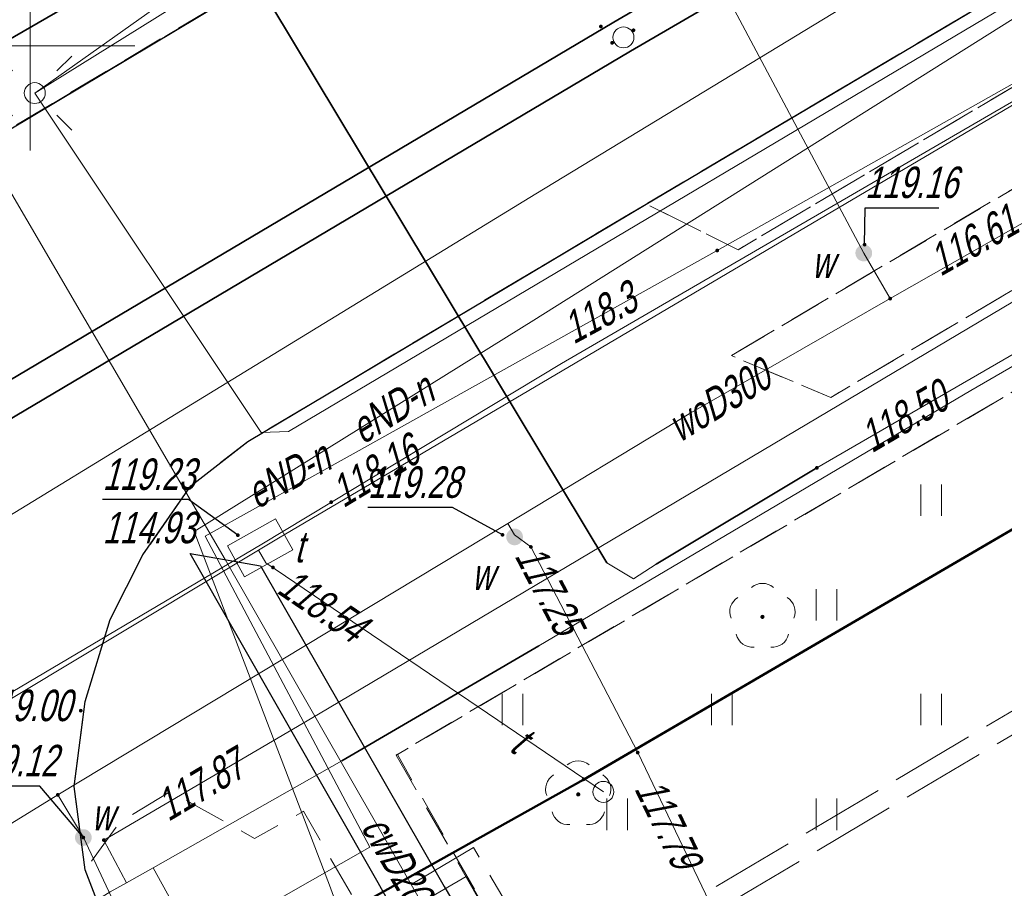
# Model space of a CAD drawing. Extents: x 7463256 to 7464485, y 5957341 to 5958260.
# Tile 203 of 256: x 7464050 to 7464073, y 5957830 to 5957851. Entities that reach past the tile are written whole.
import ezdxf
from ezdxf.enums import TextEntityAlignment as Align

# ---------------------------------------------------------------- set-up
doc = ezdxf.new("R2010")
doc.units = 0
doc.header["$MEASUREMENT"] = 0
for name, pattern in [('1.5_0.5', [2, 1.5, -0.5]), ('218-500', [1, 0.5, -0.5]), ('l219_500', [0]), ('mz1.0_0.5', [1.5, 1, -0.5]), ('mz2.0_0.5', [2.5, 2, -0.5])]:
    doc.linetypes.add(name, pattern=pattern)
doc.layers.get('0').update_dxf_attribs({"color": 2, "linetype": 'CONTINUOUS', "lineweight": 5})
for name, color, linetype in [('203-Punkt załamania granicy działki nie stabilizowany', 7, 'CONTINUOUS'), ('218-Granica użytku', 7, 'CONTINUOUS'), ('219-Linia granicy', 7, 'CONTINUOUS'), ('chodnik (powierzchnia)', 7, 'CONTINUOUS'), ('drzewo liściaste (punkt)', 7, 'CONTINUOUS'), ('jezdnia (powierzchnia)', 7, 'CONTINUOUS'), ('kanał ciepłowniczy (linia)', 7, 'CONTINUOUS'), ('krawężnik (linia)', 7, 'CONTINUOUS'), ('latarnia na słupie lub maszcie (punkt)', 7, 'CONTINUOUS'), ('przewód ciepłowniczy (linia)', 7, 'CONTINUOUS'), ('przewód ciepłowniczy (linia)-Atr1', 7, 'CONTINUOUS'), ('przewód ciepłowniczy - projektowany lub w budowie (linia) - ob. projektowany', 7, 'CONTINUOUS'), ('przewód elektroenergetyczny (linia)', 7, 'CONTINUOUS'), ('przewód elektroenergetyczny (linia)-Atr1', 7, 'CONTINUOUS'), ('przewód gazowy (linia)', 7, 'CONTINUOUS'), ('przewód kanalizacyjny (linia)', 7, 'CONTINUOUS'), ('przewód telekomunikacyjny (linia)', 7, 'CONTINUOUS'), ('przewód telekomunikacyjny (linia)-Atr1', 7, 'CONTINUOUS'), ('przewód wodociągowy (linia)', 7, 'CONTINUOUS'), ('przewód wodociągowy (linia)-Atr1', 7, 'CONTINUOUS'), ('punkt o określonej wysokości (sieć elektroenergetyczna)', 7, 'CONTINUOUS'), ('punkt o określonej wysokości (sieć elektroenergetyczna)-Atr2', 7, 'CONTINUOUS'), ('punkt o określonej wysokości (sieć gazowa)', 7, 'CONTINUOUS'), ('punkt o określonej wysokości (sieć gazowa)-Atr2', 7, 'CONTINUOUS'), ('punkt o określonej wysokości (sieć kanalizacyjna)', 7, 'CONTINUOUS'), ('punkt o określonej wysokości (sieć telekomunikacyjna)', 7, 'CONTINUOUS'), ('punkt o określonej wysokości (sieć telekomunikacyjna)-Atr2', 7, 'CONTINUOUS'), ('punkt o określonej wysokości (sieć telekomunikacyjna)-Atr3', 7, 'CONTINUOUS'), ('punkt o określonej wysokości (sieć wodociągowa)', 7, 'CONTINUOUS'), ('punkt o określonej wysokości (sieć wodociągowa)-Atr2', 7, 'CONTINUOUS'), ('punkt wysokościowy sztuczny', 7, 'CONTINUOUS'), ('punkt wysokościowy sztuczny-Atr2', 7, 'CONTINUOUS'), ('rura ochronna - przewód ciepłowniczy (linia)', 7, 'CONTINUOUS'), ('rura ochronna - przewód gazowy (linia)', 7, 'CONTINUOUS'), ('rura ochronna - przewód kanalizacyjny (linia)', 7, 'CONTINUOUS'), ('studzienka - przewód telekomunikacyjny (powierzchnia)', 7, 'CONTINUOUS'), ('studzienka - przewód telekomunikacyjny (powierzchnia)-Atr17', 7, 'CONTINUOUS'), ('studzienka okrągła - przewód kanalizacyjny (punkt)', 7, 'CONTINUOUS'), ('słup (punkt)', 7, 'CONTINUOUS'), ('trawnik (powierzchnia)', 7, 'CONTINUOUS'), ('trawnik (powierzchnia) - symbol', 7, 'CONTINUOUS'), ('Wstawianie ramki sekcyjnej z opisem', 7, 'CONTINUOUS'), ('zasuwa - siec wodociągowa (punkt)', 7, 'CONTINUOUS'), ('zasuwa - siec wodociągowa (punkt)-Atr17', 7, 'CONTINUOUS')]:
    doc.layers.add(name, color=color, linetype=linetype)
doc.styles.get("Standard").update_dxf_attribs({"font": 'txt', "width": 0.75})

# ---------------------------------------------------------------- blocks, each defined once
blk = doc.blocks.new('SM04')
at = {"color": 0, "linetype": 'Continuous', "lineweight": 13}
blk.add_circle((0, 0), 0.25, dxfattribs=at)
blk = doc.blocks.new('SM011')
at = {"color": 0, "linetype": 'Continuous', "lineweight": 13}
for p, q in [((-0.53, 0.531), (-0.883, 0.884)), ((0.531, 0.531), (0.884, 0.884)), ((-0.53, -0.53), (-0.883, -0.883)), ((0.531, -0.53), (0.884, -0.883))]:
    blk.add_line(p, q, dxfattribs=at)
blk = doc.blocks.new('PW01')
at = {"linetype": 'Continuous', "lineweight": 13}
h = blk.add_hatch(color=0, dxfattribs=at)
edge = h.paths.add_edge_path()
edge.add_arc((0, 0), 0.045, 0, 360)
blk = doc.blocks.new('PW02')
at = {"linetype": 'Continuous', "lineweight": 13}
h = blk.add_hatch(color=0, dxfattribs=at)
edge = h.paths.add_edge_path()
edge.add_arc((0, 0), 0.045, 0, 360)
blk = doc.blocks.new('US25')
at = {"linetype": 'Continuous', "lineweight": 0}
h = blk.add_hatch(color=0, dxfattribs=at)
edge = h.paths.add_edge_path()
edge.add_arc((0, 0), 0.2, 0, 360)
blk = doc.blocks.new('OP021')
at = {"linetype": 'Continuous', "lineweight": 13}
h = blk.add_hatch(color=0, dxfattribs=at)
edge = h.paths.add_edge_path()
edge.add_arc((0, 0), 0.05, 0, 360)
at = {"color": 0, "linetype": 'Continuous', "lineweight": 13}
for centre, start, end in [((0, 0.4), 49.272, 130.728), ((-0.38, 0.124), 121.308, 202.548), ((0.38, 0.124), 337.452, 58.692), ((-0.235, -0.324), 193.221, 274.871), ((0.235, -0.324), 265.129, 346.779)]:
    blk.add_arc(centre, 0.4, start, end, dxfattribs=at)
blk = doc.blocks.new('US15')
at = {"color": 0, "linetype": 'Continuous', "lineweight": 13}
blk.add_circle((0, 0), 0.25, dxfattribs=at)
blk = doc.blocks.new('TU04')
at = {"color": 0, "linetype": 'Continuous', "lineweight": 13}
for p, q in [((0, 0), (0, 0.75)), ((0.5, 0), (0.5, 0.75))]:
    blk.add_line(p, q, dxfattribs=at)
blk = doc.blocks.new('203')
at = {"linetype": 'Continuous', "lineweight": 0}
h = blk.add_hatch(color=0, dxfattribs=at)
edge = h.paths.add_edge_path()
edge.add_arc((0, 0), 0.045, 0, 360)

msp = doc.modelspace()

# ---------------------------------------------------------------- linework, layer by layer
at = {"layer": '218-Granica użytku', "color": 3, "linetype": '218-500', "lineweight": 18, "flags": 128}
for points in [[(7464063.22, 5957832.48), (7464090.18, 5957848.21)], [(7464054.46, 5957827.57), (7464063.22, 5957832.48)]]:
    msp.add_lwpolyline(points, dxfattribs=at)
at = {"layer": '219-Linia granicy', "color": 3, "linetype": 'l219_500', "lineweight": 50, "flags": 128}
for points in [[(7464090.18, 5957848.21), (7464063.22, 5957832.48)], [(7464063.22, 5957832.48), (7464054.46, 5957827.57)]]:
    msp.add_lwpolyline(points, dxfattribs=at)
at = {"layer": 'chodnik (powierzchnia)', "color": 7, "linetype": 'mz1.0_0.5', "lineweight": 30, "flags": 128}
msp.add_lwpolyline([(7464045.52, 5957845.62), (7464043.96, 5957845.32), (7464042.46, 5957845.65), (7464041.29, 5957846.74), (7464046.41, 5957849.74), (7464048.14, 5957850.78), (7464053.4, 5957853.92), (7464054.9, 5957859.16), (7464055.02, 5957859.56), (7464057.5, 5957858.88), (7464057.37, 5957858.42), (7464058.3, 5957856.85), (7464071.21, 5957864.56), (7464088.21, 5957874.63), (7464096.72, 5957879.62), (7464099.95, 5957881.55), (7464132.36, 5957900.45), (7464132.88, 5957899.62), (7464134.69, 5957900.66), (7464134.17, 5957901.52), (7464144.87, 5957907.87), (7464144.42, 5957906.04), (7464143.83, 5957904.35), (7464143.2, 5957903.29), (7464098.08, 5957876.78), (7464072.76, 5957861.89)], close=True, dxfattribs=at)
at = {"layer": 'chodnik (powierzchnia)', "color": 7, "linetype": 'mz1.0_0.5', "lineweight": 18, "flags": 128}
for points in [[(7464071.843, 5957804.998), (7464056.53, 5957831.72), (7464056.52, 5957831.71), (7464055.36, 5957831.07), (7464053.35, 5957832.19), (7464052.15, 5957831.46), (7464051.31, 5957830.32), (7464051.05, 5957832.31), (7464051.31, 5957834.34), (7464051.91, 5957836.3), (7464052.69, 5957837.84), (7464053.84, 5957839.49), (7464055.2, 5957840.55), (7464064.71, 5957846.22), (7464066.91, 5957845.13), (7464101.18, 5957865.43), (7464132.33, 5957880.81), (7464161.85, 5957898.17), (7464162.66, 5957902.28), (7464161.93, 5957903.53), (7464164.51, 5957905.04), (7464165.37, 5957905.54), (7464166.99, 5957905.71), (7464168.49, 5957905.5), (7464170.43, 5957904.71), (7464172.05, 5957903.56), (7464173.53, 5957901.81), (7464174.83, 5957899.71), (7464177.01, 5957896.13), (7464173.1, 5957893.7), (7464177.49, 5957886.53), (7464187.04, 5957870.58), (7464187.775, 5957869.352)], [(7464186.364, 5957868.569), (7464185.74, 5957869.61), (7464176.74, 5957884.54), (7464171.68, 5957893.03), (7464170.04, 5957895.68), (7464168.92, 5957897.57), (7464134.26, 5957877.24), (7464103.83, 5957862.17), (7464100.38, 5957857.6), (7464058.74, 5957833.06), (7464074.13, 5957806.267)]]:
    msp.add_lwpolyline(points, dxfattribs=at)
msp.add_lwpolyline([(7464102.37, 5957863.7), (7464066.75, 5957842.6), (7464069.12, 5957841.6), (7464099.04, 5957859.26)], close=True, dxfattribs=at)
at = {"layer": 'jezdnia (powierzchnia)', "color": 7, "linetype": '1.5_0.5', "lineweight": 18, "flags": 128}
msp.add_lwpolyline([(7464435.78, 5957969.39), (7464432.43, 5957972.86), (7464429.42, 5957974.41), (7464426.04, 5957975.11), (7464423.57, 5957975.29), (7464415.47, 5957975.65), (7464371.24, 5957977.61), (7464365.3, 5957977.72), (7464358.84, 5957977.54), (7464346.65, 5957976.28), (7464334.12, 5957974.86), (7464314.08, 5957972.37), (7464311.27, 5957971.79), (7464308.65, 5957970.79), (7464306.54, 5957969.49), (7464304.63, 5957967.74), (7464302.38, 5957964.84), (7464301.74, 5957963.57), (7464301.19, 5957962.16), (7464300.69, 5957960.13), (7464300.42, 5957957.35), (7464300.44, 5957956.63), (7464301.34, 5957947.07), (7464297.39, 5957932.65), (7464296.35, 5957938.67), (7464295.41, 5957944.67), (7464295.17, 5957946.64), (7464294.07, 5957955.56), (7464293.61, 5957956.95), (7464292.71, 5957958.8), (7464291.04, 5957961.16), (7464288.7, 5957963.43), (7464286.48, 5957964.87), (7464282.67, 5957966.24), (7464279.68, 5957966.6), (7464275.55, 5957966.1), (7464272.53, 5957965.24), (7464268.15, 5957963.7), (7464261.6, 5957961.09), (7464256.13, 5957958.63), (7464254.19, 5957957.73), (7464203.13, 5957927.95), (7464201.44, 5957926.95), (7464180.61, 5957914.62), (7464165.37, 5957905.54), (7464161.93, 5957903.53), (7464100.25, 5957867.28), (7464064.71, 5957846.22), (7464055.2, 5957840.55), (7464053.84, 5957839.49), (7464052.69, 5957837.84), (7464051.91, 5957836.3), (7464051.31, 5957834.34), (7464051.05, 5957832.31), (7464051.31, 5957830.32), (7464051.63, 5957829.49), (7464053.32, 5957826.48), (7464047.06, 5957824.65), (7464046.37, 5957825.86), (7464044.81, 5957827.52), (7464043.6, 5957828.27), (7464042.09, 5957829.03), (7464040.11, 5957829.49), (7464038.12, 5957829.49), (7464036.05, 5957829.05), (7464034.47, 5957828.33), (7463990.77, 5957802.57), (7463984.67, 5957799.1), (7463963.97, 5957788.11), (7463953.9, 5957782.45), (7463916.77, 5957760.61), (7463915.43, 5957759.41), (7463915.19, 5957759.06), (7463914.98, 5957758.7), (7463914.81, 5957758.32), (7463914.66, 5957757.92), (7463914.55, 5957757.51), (7463914.48, 5957757.1), (7463914.44, 5957756.68), (7463914.43, 5957756.26), (7463914.83, 5957754.63), (7463915.69, 5957753.07), (7463915.97, 5957752.41), (7463916.13, 5957752.13), (7463917.59, 5957749.55), (7463915.13, 5957748.12), (7463913.12, 5957750.74), (7463911.87, 5957752.81), (7463910.63, 5957754.01), (7463910.25, 5957754.23), (7463909.85, 5957754.42), (7463909.44, 5957754.57), (7463909.02, 5957754.68), (7463908.58, 5957754.76), (7463908.15, 5957754.79), (7463907.71, 5957754.78), (7463907.27, 5957754.73), (7463905.57, 5957754.08), (7463866.26, 5957731.41), (7463858.61, 5957727.02), (7463857.72, 5957725.98), (7463855.16, 5957717.14), (7463854.76, 5957719.2), (7463853.89, 5957720.78), (7463852.79, 5957721.69), (7463851.14, 5957722.42), (7463850.42, 5957722.32), (7463846.1, 5957719.79), (7463840.56, 5957716.65), (7463836.11, 5957713.89), (7463831.61, 5957710.47), (7463828.31, 5957707.66), (7463822.22, 5957701.89), (7463817.3, 5957696.82), (7463812.7, 5957691.61), (7463812.45, 5957691.34), (7463806.98, 5957684.37), (7463803.64, 5957679.75), (7463801.45, 5957676.28), (7463793.55, 5957663.48), (7463792.86, 5957661.7), (7463792.97, 5957659.75), (7463793.77, 5957657.97), (7463795.13, 5957656.54), (7463794.29, 5957652.43), (7463792.69, 5957652.63), (7463790.95, 5957652.54), (7463789.5, 5957652.32), (7463787.98, 5957651.93), (7463786.22, 5957650.98), (7463785.18, 5957649.81), (7463783.63, 5957647.28), (7463741.4, 5957578.12), (7463740.09, 5957575.93), (7463739.68, 5957574.67), (7463739.8, 5957572.76), (7463740.25, 5957571.39), (7463740.85, 5957570.49), (7463741.87, 5957569.43), (7463743.26, 5957568.37), (7463741.42, 5957565.08), (7463740.12, 5957565.67), (7463738.77, 5957566.02), (7463737.29, 5957566.06), (7463735.98, 5957565.85), (7463734.34, 5957565.14), (7463733.02, 5957564.22), (7463732.29, 5957563.18), (7463701.08, 5957512.16), (7463700.31, 5957510.77), (7463700.32, 5957510.77), (7463696.94, 5957505.36), (7463687.39, 5957489.52), (7463687.14, 5957489.11), (7463686.89, 5957488.7), (7463686.65, 5957488.29), (7463686.42, 5957487.87), (7463686.19, 5957487.45), (7463685.97, 5957487.02), (7463685.76, 5957486.59), (7463685.55, 5957486.16), (7463685.35, 5957485.73), (7463685.15, 5957485.29), (7463684.96, 5957484.85), (7463684.77, 5957484.4), (7463684.58, 5957483.96), (7463684.39, 5957483.51), (7463684.21, 5957483.06), (7463684.03, 5957482.61), (7463683.85, 5957482.17), (7463683.67, 5957481.72), (7463683.5, 5957481.27), (7463683.32, 5957480.81), (7463683.15, 5957480.36), (7463682.98, 5957479.91), (7463682.81, 5957479.45), (7463682.65, 5957479), (7463682.49, 5957478.54), (7463682.32, 5957478.08), (7463682.17, 5957477.62), (7463682.01, 5957477.15), (7463681.86, 5957476.69), (7463681.71, 5957476.22), (7463681.56, 5957475.76), (7463681.41, 5957475.29), (7463681.27, 5957474.82), (7463681.13, 5957474.35), (7463681, 5957473.88), (7463680.87, 5957473.41), (7463680.74, 5957472.94), (7463680.61, 5957472.47), (7463680.48, 5957471.99), (7463680.36, 5957471.52), (7463680.25, 5957471.05), (7463680.13, 5957470.57), (7463680.02, 5957470.09), (7463679.91, 5957469.61), (7463679.81, 5957469.12), (7463679.71, 5957468.64), (7463679.61, 5957468.16), (7463679.52, 5957467.67), (7463679.42, 5957467.19), (7463679.33, 5957466.7), (7463679.25, 5957466.22), (7463679.16, 5957465.73), (7463679.08, 5957465.25), (7463679, 5957464.76), (7463678.93, 5957464.27), (7463678.85, 5957463.78), (7463678.78, 5957463.28), (7463678.72, 5957462.79), (7463678.65, 5957462.3), (7463678.59, 5957461.81), (7463678.53, 5957461.31), (7463678.47, 5957460.82), (7463678.42, 5957460.33), (7463678.36, 5957459.83), (7463678.31, 5957459.34), (7463678.26, 5957458.84), (7463678.22, 5957458.35), (7463678.17, 5957457.85), (7463678.13, 5957457.36), (7463678.09, 5957456.86), (7463678.05, 5957456.37), (7463678.02, 5957455.87), (7463677.99, 5957455.41), (7463677.96, 5957454.94), (7463677.93, 5957454.48), (7463677.91, 5957454.01), (7463677.89, 5957453.55), (7463677.87, 5957453.08), (7463677.86, 5957452.62), (7463677.85, 5957452.15), (7463677.84, 5957451.69), (7463677.84, 5957451.22), (7463677.84, 5957450.76), (7463677.85, 5957450.29), (7463677.86, 5957449.83), (7463677.87, 5957449.36), (7463670.59, 5957467.12), (7463670.68, 5957467.58), (7463670.78, 5957468.04), (7463670.89, 5957468.5), (7463670.99, 5957468.96), (7463671.11, 5957469.42), (7463671.22, 5957469.87), (7463671.34, 5957470.33), (7463671.46, 5957470.78), (7463671.59, 5957471.24), (7463671.72, 5957471.69), (7463671.86, 5957472.14), (7463672, 5957472.59), (7463672.14, 5957473.04), (7463673.46, 5957477.28), (7463673.58, 5957477.76), (7463673.68, 5957478.24), (7463673.77, 5957478.73), (7463673.84, 5957479.22), (7463673.89, 5957479.71), (7463673.93, 5957480.2), (7463673.95, 5957480.7), (7463673.95, 5957481.19), (7463673.93, 5957481.63), (7463673.91, 5957482.08), (7463673.86, 5957482.52), (7463673.81, 5957482.96), (7463673.74, 5957483.4), (7463673.66, 5957483.84), (7463673.57, 5957484.28), (7463673.47, 5957484.71), (7463673.35, 5957485.14), (7463673.2, 5957485.61), (7463673.02, 5957486.08), (7463672.82, 5957486.54), (7463672.6, 5957486.99), (7463672.36, 5957487.42), (7463672.1, 5957487.85), (7463671.82, 5957488.26), (7463671.52, 5957488.66), (7463671.25, 5957489.02), (7463670.95, 5957489.36), (7463670.64, 5957489.68), (7463670.3, 5957489.97), (7463669.95, 5957490.25), (7463669.57, 5957490.5), (7463669.19, 5957490.73), (7463668.78, 5957490.93), (7463668.37, 5957491.1), (7463667.96, 5957491.31), (7463667.54, 5957491.51), (7463667.12, 5957491.7), (7463666.7, 5957491.89), (7463666.27, 5957492.06), (7463665.84, 5957492.23), (7463665.41, 5957492.38), (7463664.97, 5957492.53), (7463642.84, 5957508.24), (7463669.89, 5957497.69), (7463670.31, 5957497.52), (7463670.74, 5957497.36), (7463671.18, 5957497.22), (7463671.62, 5957497.11), (7463672.07, 5957497.01), (7463672.52, 5957496.93), (7463672.97, 5957496.87), (7463673.43, 5957496.83), (7463673.89, 5957496.8), (7463674.34, 5957496.8), (7463674.8, 5957496.82), (7463675.3, 5957496.85), (7463675.79, 5957496.9), (7463676.29, 5957496.96), (7463676.78, 5957497.02), (7463677.27, 5957497.1), (7463677.76, 5957497.19), (7463678.25, 5957497.29), (7463678.74, 5957497.4), (7463679.22, 5957497.52), (7463679.7, 5957497.65), (7463680.18, 5957497.79), (7463680.66, 5957497.94), (7463681.12, 5957498.11), (7463681.59, 5957498.29), (7463682.05, 5957498.49), (7463682.49, 5957498.71), (7463682.94, 5957498.94), (7463683.37, 5957499.19), (7463683.81, 5957499.43), (7463684.24, 5957499.68), (7463684.65, 5957499.96), (7463685.06, 5957500.25), (7463685.45, 5957500.55), (7463685.83, 5957500.88), (7463686.2, 5957501.21), (7463686.55, 5957501.56), (7463686.89, 5957501.93), (7463688.47, 5957503.86), (7463689.58, 5957505.52), (7463695.05, 5957514.51), (7463697.35, 5957517.63), (7463699.52, 5957521.26), (7463701.68, 5957524.9), (7463703.98, 5957528.54), (7463706.45, 5957532.61), (7463709.76, 5957538.71), (7463712.45, 5957543.07), (7463719.87, 5957554.72), (7463722.1, 5957558.36), (7463724.25, 5957562.41), (7463732.9, 5957576.65), (7463767.27, 5957632.9), (7463796.54, 5957680.74), (7463799.31, 5957684.89), (7463802.28, 5957688.92), (7463805.13, 5957692.62), (7463808.07, 5957696.14), (7463812, 5957700.58), (7463813.05, 5957701.59), (7463815.17, 5957703.91), (7463818.63, 5957707.32), (7463821.81, 5957710.38), (7463824, 5957712.35), (7463825.06, 5957713.31), (7463827.47, 5957715.22), (7463831.55, 5957718.14), (7463834.51, 5957720.09), (7463871.58, 5957742.02), (7463872.84, 5957742.74), (7463873.73, 5957743.25), (7463884.95, 5957749.82), (7463947.94, 5957787.04), (7463958.13, 5957793.13), (7463978.66, 5957805.82), (7463992.86, 5957814.5), (7464021.02, 5957831.03), (7464036.35, 5957840.19), (7464045.52, 5957845.62), (7464072.76, 5957861.89), (7464098.08, 5957876.78), (7464143.2, 5957903.29), (7464143.83, 5957904.35), (7464144.42, 5957906.04), (7464144.87, 5957907.87), (7464144.93, 5957908.37), (7464145, 5957909.96), (7464144.74, 5957911.42), (7464152.37, 5957912.8), (7464152.74, 5957912.55), (7464154.03, 5957911.87), (7464155.59, 5957911.35), (7464156.76, 5957911.33), (7464160.57, 5957913.58), (7464192.28, 5957932.28), (7464213.7, 5957945.07), (7464214.43, 5957945.48), (7464238.65, 5957959.71), (7464249.15, 5957965.6), (7464251.26, 5957966.66), (7464253.69, 5957967.84), (7464257.35, 5957969.46), (7464261.98, 5957971.33), (7464263.31, 5957972), (7464273.13, 5957975.13), (7464277.92, 5957976.24), (7464280.42, 5957977.04), (7464282.71, 5957978.14), (7464285.69, 5957980.47), (7464287.52, 5957982.76), (7464288.9, 5957985.47), (7464289.81, 5957990.22), (7464289.57, 5957993.19), (7464288.87, 5958000.11), (7464295.35, 5958000.29), (7464295.83, 5957995.88), (7464296.53, 5957992.32), (7464297.86, 5957989.04), (7464299.36, 5957986.74), (7464301.71, 5957984.36), (7464305.3, 5957982.36), (7464307.82, 5957981.66), (7464311.17, 5957981.45), (7464364.74, 5957987.95), (7464391.32, 5957991.11), (7464398.1, 5957991.95), (7464414.27, 5957994.02), (7464414.84, 5957994.09), (7464425.44, 5957995.47), (7464427.97, 5957995.83), (7464434.5, 5957997.95), (7464434.9, 5957998.22), (7464435.3, 5957998.5), (7464435.68, 5957998.8), (7464436.05, 5957999.11), (7464436.4, 5957999.44), (7464436.74, 5957999.78), (7464437.07, 5958000.13), (7464437.39, 5958000.5), (7464437.69, 5958000.88), (7464437.97, 5958001.27), (7464438.24, 5958001.67), (7464438.49, 5958002.08), (7464438.73, 5958002.5), (7464438.95, 5958002.94), (7464439.15, 5958003.37), (7464439.33, 5958003.82), (7464439.5, 5958004.28), (7464439.65, 5958004.74), (7464439.78, 5958005.2), (7464439.89, 5958005.67), (7464439.98, 5958006.15), (7464440.05, 5958006.62), (7464440.11, 5958007.1), (7464440.14, 5958007.59), (7464440.16, 5958008.07), (7464437.87, 5957962.55), (7464436.62, 5957968.02)], close=True, dxfattribs=at)
at = {"layer": 'kanał ciepłowniczy (linia)', "color": 212, "linetype": 'Continuous', "lineweight": 25, "flags": 128}
msp.add_lwpolyline([(7464072.34, 5957805.273), (7464062.41, 5957822.61), (7464064.3, 5957823.9), (7464063.84, 5957824.66), (7464061.9, 5957823.64), (7464058.85, 5957829.04), (7464058.31, 5957830.01), (7464053.82, 5957837.87), (7464055.5, 5957837.58), (7464059.89, 5957829.92), (7464060.41, 5957829.04), (7464062.34, 5957825.73), (7464064.32, 5957826.68), (7464066.26, 5957823.31), (7464064.19, 5957822.02), (7464072.55, 5957807.33), (7464073.387, 5957805.855)], dxfattribs=at)
at = {"layer": 'krawężnik (linia)', "color": 7, "linetype": 'Continuous', "lineweight": 25, "flags": 128}
for points in [[(7464045.52, 5957845.62), (7464072.76, 5957861.89), (7464098.08, 5957876.78), (7464143.2, 5957903.29), (7464143.83, 5957904.35), (7464144.42, 5957906.04), (7464144.87, 5957907.87), (7464144.93, 5957908.37), (7464145, 5957909.96), (7464144.74, 5957911.42)], [(7464053.32, 5957826.48), (7464051.63, 5957829.49), (7464051.31, 5957830.32), (7464051.05, 5957832.31), (7464051.31, 5957834.34), (7464051.91, 5957836.3), (7464052.69, 5957837.84), (7464053.84, 5957839.49), (7464055.2, 5957840.55), (7464064.71, 5957846.22), (7464100.25, 5957867.28), (7464161.93, 5957903.53), (7464165.37, 5957905.54)]]:
    msp.add_lwpolyline(points, dxfattribs=at)
at = {"layer": 'przewód ciepłowniczy (linia)', "color": 212, "linetype": 'Continuous', "lineweight": 18, "flags": 128}
for points in [[(7464054.66, 5957837.73), (7464048.58, 5957848.12), (7464046.67, 5957849.52)], [(7464072.867, 5957805.566), (7464072.09, 5957806.93), (7464063.3, 5957822.32), (7464065.28, 5957823.61), (7464064.08, 5957825.67), (7464062.12, 5957824.69), (7464059.1, 5957829.97), (7464054.66, 5957837.73)]]:
    msp.add_lwpolyline(points, dxfattribs=at)
at = {"layer": 'przewód ciepłowniczy - projektowany lub w budowie (linia) - ob. projektowany', "color": 212, "linetype": 'mz2.0_0.5', "lineweight": 18, "flags": 128}
for points in [[(7464059.1, 5957829.97), (7464060.59, 5957830.85), (7464062.5, 5957827.62), (7464088.57, 5957843.07), (7464087.35, 5957845.13), (7464139.61, 5957876.09), (7464141.78, 5957872.43), (7464168.57, 5957888.3), (7464181.601, 5957865.926)], [(7464059.35, 5957829.54), (7464060.41, 5957830.16), (7464062.32, 5957826.94), (7464089.25, 5957842.89), (7464088.03, 5957844.95), (7464139.44, 5957875.41), (7464141.61, 5957871.74), (7464168.46, 5957887.65), (7464181.192, 5957865.698)]]:
    msp.add_lwpolyline(points, dxfattribs=at)
at = {"layer": 'przewód elektroenergetyczny (linia)', "color": 1, "linetype": 'Continuous', "lineweight": 18, "flags": 128}
for points in [[(7464044.69, 5957827.89), (7464046.78, 5957824.49), (7464048.99, 5957825.83), (7464052.71, 5957828.05), (7464054.73, 5957829.04), (7464056.06, 5957829.69), (7464058.11, 5957830.86), (7464054.18, 5957838.29), (7464057.79, 5957840.29), (7464066.41, 5957845.11), (7464080.99, 5957853.34), (7464103.45, 5957866.49), (7464110.17, 5957869.82), (7464119.88, 5957875.5), (7464123.16, 5957878.08), (7464133.21, 5957883.59), (7464135.07, 5957883.36), (7464137.73, 5957884.98), (7464140.7, 5957887.95), (7464154.84, 5957895.92), (7464157.97, 5957897.8)], [(7464062.66, 5957896.13), (7464061.51, 5957882.33), (7464059.02, 5957869.97), (7464055.6, 5957852.76), (7464050.11, 5957848.87), (7464055.52, 5957840.76), (7464056.17, 5957840.79), (7464076.35, 5957852.77)], [(7464070.066, 5957804.011), (7464067.58, 5957808.28), (7464060.57, 5957820.48), (7464057.48, 5957829.04), (7464057.15, 5957829.95), (7464053.92, 5957838.4), (7464062.03, 5957843.45), (7464074.25, 5957851.14), (7464076.35, 5957852.77), (7464096.36, 5957864.25), (7464124.74, 5957881.06)], [(7464073.13, 5957863.2), (7464050.11, 5957848.87)]]:
    msp.add_lwpolyline(points, dxfattribs=at)
at = {"layer": 'przewód gazowy (linia)', "color": 40, "linetype": 'Continuous', "lineweight": 18, "flags": 128}
for points in [[(7464052.3, 5957830.01), (7464051.76, 5957831.03), (7464056.89, 5957834.04), (7464083.82, 5957850.03), (7464110.99, 5957866.2), (7464132.83, 5957879.35), (7464145.62, 5957886.89), (7464164.15, 5957898.17), (7464186.6, 5957911.68), (7464192.31, 5957914.71), (7464213.72, 5957926.68)], [(7464020.77, 5957838.3), (7464027.51, 5957843.36), (7464030.03, 5957845.32), (7464034.62, 5957848.7), (7464035.42, 5957849.25), (7464040.4, 5957852.64), (7464045.13, 5957855.65), (7464049.8, 5957858.98), (7464050.55, 5957859.51), (7464050.92, 5957859.01), (7464063.77, 5957837.65), (7464064.41, 5957837.27), (7464064.95, 5957837.62), (7464068.79, 5957839.92), (7464090.28, 5957852.37), (7464102.47, 5957859.68), (7464115.18, 5957867.31), (7464132.75, 5957877.92), (7464139.14, 5957881.92)], [(7464052.3, 5957830.01), (7464052.94, 5957830.37), (7464057.44, 5957832.92), (7464062.15, 5957835.67), (7464072.47, 5957841.77), (7464088.14, 5957850.84), (7464096.22, 5957855.63), (7464109.4, 5957863.36), (7464124.19, 5957871.77)], [(7464052.94, 5957830.37), (7464053.67, 5957829.04), (7464054.2, 5957828.07), (7464064.27, 5957810.45), (7464068.512, 5957803.148)], [(7463913.41, 5957745.94), (7463913.4, 5957745.97), (7463911.35, 5957749.52), (7463910.92, 5957750.29), (7463911.27, 5957750.5), (7463916.47, 5957753.7), (7463919.23, 5957755.37), (7463925.69, 5957759.08), (7463926.77, 5957759.74), (7463946.89, 5957771.3), (7463970.03, 5957784.62), (7463971.41, 5957783.17), (7463991.35, 5957794.53), (7464012.61, 5957806.95), (7464027.2, 5957815.6), (7464032.23, 5957818.93), (7464041.75, 5957824.64), (7464042.05, 5957824.82), (7464043.95, 5957825), (7464044.96, 5957825.49), (7464050.7, 5957829.04), (7464051.91, 5957829.79), (7464052.3, 5957830.01)]]:
    msp.add_lwpolyline(points, dxfattribs=at)
at = {"layer": 'przewód kanalizacyjny (linia)', "color": 34, "linetype": 'Continuous', "lineweight": 18, "flags": 128}
for points in [[(7464013.48, 5957821.87), (7464026.91, 5957829.41), (7464041.29, 5957837.14), (7464063.94, 5957850.56), (7464076.14, 5957857.67), (7464091.31, 5957866.43), (7464118.62, 5957882.73), (7464138, 5957894.41), (7464150.07, 5957901.7), (7464185.37, 5957923.49)], [(7464185.81, 5957922.81), (7464150.49, 5957901.02), (7464138.42, 5957893.73), (7464119.04, 5957882.05), (7464091.71, 5957865.74), (7464076.54, 5957856.97), (7464064.34, 5957849.87), (7464041.69, 5957836.44), (7464027.29, 5957828.71), (7464013.86, 5957821.17)], [(7464033.82, 5957829.41), (7464040.07, 5957833.01), (7464062.08, 5957846.46), (7464074.52, 5957854.03), (7464094.14, 5957865.03), (7464108.59, 5957873.75), (7464128.12, 5957885.58), (7464141.78, 5957893.2), (7464160.99, 5957905.84)]]:
    msp.add_lwpolyline(points, dxfattribs=at)
at = {"layer": 'przewód telekomunikacyjny (linia)', "color": 30, "linetype": 'Continuous', "lineweight": 18, "flags": 128}
for points in [[(7463934.93, 5957767.49), (7463950.59, 5957776.24), (7463967.83, 5957785.98), (7463975.02, 5957790.4), (7463985.5, 5957795.81), (7464000.58, 5957804.48), (7464017.41, 5957814.5), (7464028.88, 5957821.45), (7464036.26, 5957826.44), (7464036.38, 5957826.54), (7464040.26, 5957829.04), (7464041.29, 5957829.67), (7464055.53, 5957838.1), (7464062.69, 5957842.41), (7464076.59, 5957850.48), (7464089.6, 5957858.14), (7464106.44, 5957867.99), (7464119.93, 5957875.96), (7464136.24, 5957885.65), (7464148.02, 5957892.55), (7464162.57, 5957901.07), (7464178.87, 5957910.73), (7464199.4, 5957922.6)], [(7464055.971, 5957796.186), (7464051.94, 5957803.23), (7464049.54, 5957805.85), (7464042.89, 5957814.5), (7464038.65, 5957821.25), (7464036.53, 5957826.19), (7464036.38, 5957826.54), (7464036.83, 5957826.78), (7464054.94, 5957837.64), (7464055.93, 5957838.24), (7464135.6, 5957885.24), (7464136.56, 5957885.88), (7464163.25, 5957901.94), (7464165.63, 5957898.42), (7464174.87, 5957903.55), (7464182.55, 5957907.57), (7464198.46, 5957916.34)], [(7464063.69, 5957832.18), (7464055.63, 5957837.65), (7464055.45, 5957837.95)]]:
    msp.add_lwpolyline(points, dxfattribs=at)
at = {"layer": 'przewód wodociągowy (linia)', "color": 5, "linetype": 'Continuous', "lineweight": 18, "flags": 128}
for points in [[(7464298.12, 5957983.2), (7464300.61, 5957970.9), (7464300.28, 5957967.23), (7464299.01, 5957966.34), (7464283.7, 5957965.92), (7464274.37, 5957965.48), (7464264.12, 5957958.35), (7464249.79, 5957949.28), (7464233.47, 5957938.83), (7464232.32, 5957938.07), (7464230.24, 5957936.71), (7464216.39, 5957928.84), (7464189.47, 5957913.84), (7464179.3, 5957908.16), (7464160.78, 5957897.05), (7464138.46, 5957883.82), (7464127.58, 5957877.37), (7464115.46, 5957870.01), (7464096.12, 5957858.53), (7464070.54, 5957843.96)], [(7464070.54, 5957843.96), (7464069.91, 5957845.05), (7464058.98, 5957865.59)], [(7463964, 5957781.38), (7463982.36, 5957791.17), (7463989.15, 5957795.07), (7464000.3, 5957801.77), (7464007.29, 5957805.98), (7464024.61, 5957816.24), (7464032.01, 5957820.81), (7464044.53, 5957828.34), (7464045.66, 5957829.04), (7464050.66, 5957832.11), (7464061.41, 5957838.59), (7464065.78, 5957841.23), (7464070.54, 5957843.96)], [(7464076.392, 5957807.522), (7464071.9, 5957814.8), (7464071.82, 5957815.04), (7464069.74, 5957819.06), (7464068.2, 5957823.35), (7464066.94, 5957828.05), (7464064.51, 5957833.12), (7464061.96, 5957838.03), (7464061.57, 5957838.32), (7464061.41, 5957838.59)], [(7464050.66, 5957832.11), (7464051.27, 5957831.09)], [(7464051.27, 5957831.09), (7464053.86, 5957825.57), (7464055.93, 5957822.15), (7464066.894, 5957802.25)]]:
    msp.add_lwpolyline(points, dxfattribs=at)
at = {"layer": 'punkt o określonej wysokości (sieć telekomunikacyjna)-Atr2', "color": 7, "flags": 128}
msp.add_lwpolyline([(7464054.96, 5957838.31), (7464053.78, 5957839.16), (7464051.731, 5957839.16)], dxfattribs=at)
at = {"layer": 'punkt o określonej wysokości (sieć wodociągowa)-Atr2', "color": 7, "flags": 128}
for points in [[(7464069.93, 5957845.25), (7464069.94, 5957846.13), (7464071.704, 5957846.13)], [(7464061.28, 5957838.32), (7464060.09, 5957838.97), (7464058.066, 5957838.97)], [(7464051.27, 5957831.09), (7464050.23, 5957832.32), (7464048.44, 5957832.32)]]:
    msp.add_lwpolyline(points, dxfattribs=at)
at = {"layer": 'rura ochronna - przewód ciepłowniczy (linia)', "color": 212, "linetype": 'Continuous', "lineweight": 35, "flags": 128}
msp.add_lwpolyline([(7464153.49, 5957918.79), (7464129.26, 5957902.62), (7464127.47, 5957902.62), (7464123.93, 5957906.5), (7464116.78, 5957902.7), (7464120.95, 5957894.66), (7464119.37, 5957892.13), (7464099.73, 5957879.75), (7464080.09, 5957867.28), (7464078.48, 5957867.62), (7464074.89, 5957872.51), (7464074.03, 5957872.43), (7464067.92, 5957868.32), (7464070.05, 5957863.72), (7464069.14, 5957861.7), (7464068.02, 5957860.84), (7464049, 5957849.86), (7464045.27, 5957847.46), (7464028.87, 5957837.25), (7464026.58, 5957836.33), (7464025.16, 5957836.94), (7464020.45, 5957844.82), (7464019.47, 5957844.84), (7463994.9, 5957830.42)], dxfattribs=at)
at = {"layer": 'rura ochronna - przewód gazowy (linia)', "color": 40, "linetype": 'Continuous', "lineweight": 35, "flags": 128}
for points in [[(7464063.77, 5957837.65), (7464050.92, 5957859.01)], [(7464064.95, 5957837.62), (7464068.79, 5957839.92)], [(7464057.44, 5957832.92), (7464062.15, 5957835.67)]]:
    msp.add_lwpolyline(points, dxfattribs=at)
at = {"layer": 'rura ochronna - przewód kanalizacyjny (linia)', "color": 34, "linetype": 'Continuous', "lineweight": 35, "flags": 128}
for points in [[(7464013.48, 5957821.87), (7464026.91, 5957829.41), (7464041.29, 5957837.14), (7464063.94, 5957850.56), (7464076.14, 5957857.67), (7464091.31, 5957866.43), (7464118.62, 5957882.73), (7464138, 5957894.41), (7464150.07, 5957901.7), (7464185.37, 5957923.49)], [(7464185.81, 5957922.81), (7464150.49, 5957901.02), (7464138.42, 5957893.73), (7464119.04, 5957882.05), (7464091.71, 5957865.74), (7464076.54, 5957856.97), (7464064.34, 5957849.87), (7464041.69, 5957836.44), (7464027.29, 5957828.71), (7464013.86, 5957821.17)]]:
    msp.add_lwpolyline(points, dxfattribs=at)
at = {"layer": 'studzienka - przewód telekomunikacyjny (powierzchnia)', "color": 30, "linetype": 'Continuous', "lineweight": 18, "flags": 128}
msp.add_lwpolyline([(7464054.71, 5957838.06), (7464055.86, 5957838.7), (7464056.27, 5957837.96), (7464055.12, 5957837.32)], close=True, dxfattribs=at)
at = {"layer": 'trawnik (powierzchnia)', "color": 7, "linetype": 'mz1.0_0.5', "lineweight": 18, "flags": 128}
for points in [[(7464162.66, 5957902.28), (7464161.85, 5957898.17), (7464132.33, 5957880.81), (7464101.18, 5957865.43), (7464066.91, 5957845.13), (7464064.71, 5957846.22), (7464100.25, 5957867.28), (7464161.93, 5957903.53)], [(7464169.65, 5957895.41), (7464168.12, 5957891.76), (7464182.22, 5957866.27), (7464179.55, 5957864.78), (7464172.78, 5957876.3), (7464168.06, 5957887.22), (7464164.64, 5957892.19), (7464141.63, 5957878.98), (7464138.16, 5957876.83), (7464143.78, 5957877.08), (7464164.8, 5957889.22), (7464166.28, 5957885.9), (7464171.21, 5957875.06), (7464177.93, 5957863.89), (7464175.64, 5957862.62), (7464168.48, 5957874.57), (7464165.4, 5957872.79), (7464165, 5957872.65), (7464164.5, 5957872.74), (7464164.16, 5957873.06), (7464161.28, 5957877.81), (7464107.04, 5957845.37), (7464084.14, 5957831.66), (7464071.27, 5957823.96), (7464078.35, 5957811.88), (7464079.79, 5957809.41), (7464074.13, 5957806.27), (7464058.77, 5957833.07), (7464100.38, 5957857.6), (7464103.83, 5957862.17), (7464134.26, 5957877.24), (7464168.92, 5957897.57)], [(7464099.04, 5957859.26), (7464069.12, 5957841.6), (7464066.75, 5957842.6), (7464102.37, 5957863.7)]]:
    msp.add_lwpolyline(points, close=True, dxfattribs=at)
at = {"layer": 'Wstawianie ramki sekcyjnej z opisem', "color": 7, "linetype": 'Continuous', "lineweight": 13, "flags": 128}
for points in [[(7464050, 5957847.5), (7464050, 5957852.5)], [(7464047.5, 5957850), (7464052.5, 5957850)]]:
    msp.add_lwpolyline(points, dxfattribs=at)

# ---------------------------------------------------------------- block references
at = {"layer": '203-Punkt załamania granicy działki nie stabilizowany', "color": 3, "linetype": 'Continuous', "lineweight": 18}
msp.add_blockref('203', (7464063.22, 5957832.48), dxfattribs=at)
at = {"layer": 'drzewo liściaste (punkt)', "color": 94, "linetype": 'Continuous', "lineweight": 13}
for p in [(7464067.49, 5957836.36), (7464063.09, 5957832.12)]:
    msp.add_blockref('OP021', p, dxfattribs=at)
at = {"layer": 'latarnia na słupie lub maszcie (punkt)', "color": 7, "linetype": 'Continuous', "lineweight": 18}
msp.add_blockref('SM011', (7464050.11, 5957848.87), dxfattribs=at)
at = {"layer": 'punkt o określonej wysokości (sieć elektroenergetyczna)', "color": 1, "linetype": 'Continuous', "lineweight": 13}
msp.add_blockref('PW01', (7464066.41, 5957845.11), dxfattribs=at)
at = {"layer": 'punkt o określonej wysokości (sieć gazowa)', "color": 40, "linetype": 'Continuous', "lineweight": 13}
for p in [(7464068.79, 5957839.92), (7464051.76, 5957831.03)]:
    msp.add_blockref('PW01', p, dxfattribs=at)
at = {"layer": 'punkt o określonej wysokości (sieć kanalizacyjna)', "color": 34, "linetype": 'Continuous', "lineweight": 13}
for p in [(7464063.63, 5957850.46), (7464064.41, 5957850.37), (7464063.9, 5957850.07)]:
    msp.add_blockref('PW01', p, dxfattribs=at)
at = {"layer": 'punkt o określonej wysokości (sieć telekomunikacyjna)', "color": 30, "linetype": 'Continuous', "lineweight": 13}
for p in [(7464057.19, 5957839.1), (7464054.96, 5957838.31), (7464055.8, 5957837.54)]:
    msp.add_blockref('PW01', p, dxfattribs=at)
at = {"layer": 'punkt o określonej wysokości (sieć wodociągowa)', "color": 5, "linetype": 'Continuous', "lineweight": 13}
for p, rotation in [((7464069.93, 5957845.25), 297.6), ((7464061.28, 5957838.32), 29.37), ((7464050.66, 5957832.11), 251.57)]:
    msp.add_blockref('PW01', p, dxfattribs=dict(at, rotation=rotation))
for p in [(7464070.54, 5957843.96), (7464061.96, 5957838.03), (7464064.51, 5957833.12), (7464051.27, 5957831.09)]:
    msp.add_blockref('PW01', p, dxfattribs=at)
at = {"layer": 'punkt wysokościowy sztuczny', "color": 7, "linetype": 'Continuous', "lineweight": 13}
msp.add_blockref('PW02', (7464051.21, 5957834.12), dxfattribs=at)
at = {"layer": 'studzienka okrągła - przewód kanalizacyjny (punkt)', "color": 34, "linetype": 'Continuous', "lineweight": 18}
msp.add_blockref('US15', (7464064.17, 5957850.2), dxfattribs=at)
at = {"layer": 'słup (punkt)', "color": 7, "linetype": 'Continuous', "lineweight": 18}
for p in [(7464050.11, 5957848.87), (7464063.69, 5957832.18)]:
    msp.add_blockref('SM04', p, dxfattribs=at)
at = {"layer": 'trawnik (powierzchnia) - symbol', "color": 7, "linetype": 'Continuous', "lineweight": 18}
for p in [(7464071.27, 5957838.77), (7464068.77, 5957836.27), (7464061.27, 5957833.77), (7464066.27, 5957833.77), (7464071.27, 5957833.77), (7464063.77, 5957831.27), (7464068.77, 5957831.27)]:
    msp.add_blockref('TU04', p, dxfattribs=at)
at = {"layer": 'zasuwa - siec wodociągowa (punkt)', "color": 7, "linetype": 'Continuous', "lineweight": 13}
for p, rotation in [((7464069.91, 5957845.05), 297.6), ((7464061.57, 5957838.27), 29.37)]:
    msp.add_blockref('US25', p, dxfattribs=dict(at, rotation=rotation))
msp.add_blockref('US25', (7464051.27, 5957831.09), dxfattribs=at)

# ---------------------------------------------------------------- texts
at = {"layer": 'przewód ciepłowniczy (linia)-Atr1', "color": 212, "oblique": 15, "width": 0.72}
msp.add_text('cwD200', height=0.75, rotation=-60.224, dxfattribs=at).set_placement((7464058.21, 5957831.53), align=Align.MIDDLE_LEFT)
at = {"layer": 'przewód elektroenergetyczny (linia)-Atr1', "color": 1, "oblique": 15, "width": 0.72}
msp.add_text('eND-n', height=0.75, rotation=31.91, dxfattribs=at).set_placement((7464057.74, 5957840.78), align=Align.MIDDLE_LEFT)
msp.add_text('eND-n', height=0.75, rotation=28.51, dxfattribs=at).set_placement((7464055.41, 5957838.92))
at = {"layer": 'przewód telekomunikacyjny (linia)-Atr1', "color": 30, "oblique": 15, "width": 0.72}
msp.add_text('t', height=0.75, rotation=325.85, dxfattribs=at).set_placement((7464061.41, 5957833.18))
at = {"layer": 'przewód wodociągowy (linia)-Atr1', "color": 5, "oblique": 15, "width": 0.72}
msp.add_text('woD300', height=0.75, rotation=31.57, dxfattribs=at).set_placement((7464065.51, 5957840.51))
at = {"layer": 'punkt o określonej wysokości (sieć elektroenergetyczna)-Atr2', "color": 1, "oblique": 15, "width": 0.72}
msp.add_text('118.3', height=0.75, rotation=28.51, dxfattribs=at).set_placement((7464062.98, 5957842.86))
at = {"layer": 'punkt o określonej wysokości (sieć gazowa)-Atr2', "color": 40, "oblique": 15, "width": 0.72}
for s, rotation, p in [('118.50', 30.36, (7464070.1, 5957840.26)), ('117.87', 30.8, (7464053.3, 5957831.46))]:
    msp.add_text(s, height=0.75, rotation=rotation, dxfattribs=at).set_placement(p)
at = {"layer": 'punkt o określonej wysokości (sieć telekomunikacyjna)-Atr2', "color": 30, "oblique": 15, "width": 0.72}
for s, rotation, p in [('118.16', 31.23, (7464057.48, 5957838.95)), ('118.54', 325.85, (7464055.86, 5957836.95))]:
    msp.add_text(s, height=0.75, rotation=rotation, dxfattribs=at).set_placement(p)
msp.add_text('119.23', height=0.75, dxfattribs=at).set_placement((7464051.731, 5957839.168), align=Align.BOTTOM_LEFT)
at = {"layer": 'punkt o określonej wysokości (sieć telekomunikacyjna)-Atr3', "color": 30, "oblique": 15, "width": 0.72}
msp.add_text('114.93', height=0.75, dxfattribs=at).set_placement((7464051.731, 5957837.893), align=Align.BOTTOM_LEFT)
at = {"layer": 'punkt o określonej wysokości (sieć wodociągowa)-Atr2', "color": 5, "oblique": 15, "width": 0.72}
for s, p in [('119.16', (7464069.94, 5957846.138)), ('119.28', (7464058.066, 5957838.978)), ('119.12', (7464048.44, 5957832.328))]:
    msp.add_text(s, height=0.75, dxfattribs=at).set_placement(p, align=Align.BOTTOM_LEFT)
for s, rotation, p in [('116.61', 29.5, (7464071.74, 5957844.48)), ('117.25', 297.44, (7464061.56, 5957837.82)), ('117.79', 295.87, (7464064.42, 5957832.26))]:
    msp.add_text(s, height=0.75, rotation=rotation, dxfattribs=at).set_placement(p)
at = {"layer": 'punkt wysokościowy sztuczny-Atr2', "color": 7, "oblique": 15, "width": 0.72}
msp.add_text('119.00', height=0.75, dxfattribs=at).set_placement((7464048.77, 5957833.87))
at = {"layer": 'studzienka - przewód telekomunikacyjny (powierzchnia)-Atr17', "color": 30, "oblique": 15, "width": 0.72}
msp.add_text('t', height=0.75, dxfattribs=at).set_placement((7464056.31, 5957837.66))
at = {"layer": 'zasuwa - siec wodociągowa (punkt)-Atr17', "color": 7, "oblique": 15, "width": 0.72}
for p in [(7464068.66, 5957844.45), (7464060.54, 5957837), (7464051.46, 5957831.26)]:
    msp.add_text('w', height=0.75, dxfattribs=at).set_placement(p)

doc.saveas('drawing.dxf')
